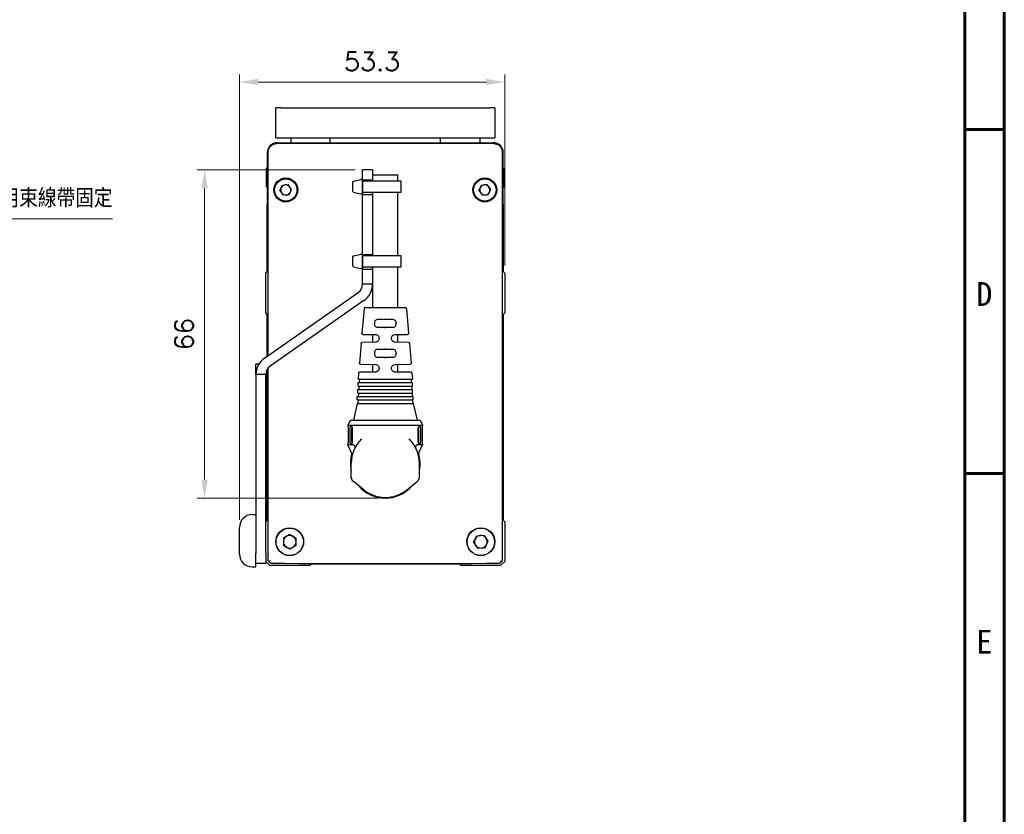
# Model space of a CAD drawing. Header units: inches. Extents: x 0 to 6721, y -3375 to 1330.
# Tile 165 of 198: x 5783 to 5981, y -1384 to -1224. Entities that reach past the tile are written whole.
import ezdxf

# ---------------------------------------------------------------- set-up
doc = ezdxf.new("R2010")
doc.units = ezdxf.units.IN
doc.header["$MEASUREMENT"] = 0
for name, color, linetype, lineweight in [('AM_0', 7, 'Continuous', 30), ('AM_5', 3, 'Continuous', 15), ('可見 (ISO)', 7, 'Continuous', 25)]:
    doc.layers.add(name, color=color, linetype=linetype, lineweight=lineweight)
doc.layers.add('BORDER', color=7, linetype='Continuous')
doc.styles.add('尺寸標註', font='romans.shx', dxfattribs={"bigfont": 'CHINESET.SHX'})
doc.styles.add('標題欄', font='txt')
doc.dimstyles.new('CNS1.5', dxfattribs={"dimtxt": 3.75, "dimasz": 3.75, "dimexe": 1.5, "dimexo": 1.5, "dimgap": 2.25, "dimtad": 1, "dimtoh": 1, "dimdsep": 46, "dimtxsty": '尺寸標註', "dimcen": 0, "dimclrd": 2, "dimclre": 2, "dimclrt": 1, "dimadec": 0, "dimazin": 2, "dimtp": 0.1, "dimtm": 0.1, "dimtfac": 0.71, "dimtmove": 0, "dimatfit": 0, "dimfxl": 0, "dimlwd": 13, "dimlwe": 13, "dimarcsym": 0})
doc.dimstyles.new('CNS1.5$0', dxfattribs={"dimtxt": 3.75, "dimasz": 3.75, "dimexe": 1.5, "dimexo": 1.5, "dimgap": 2.25, "dimtad": 1, "dimtoh": 1, "dimdsep": 46, "dimtxsty": '尺寸標註', "dimcen": 0, "dimclrd": 2, "dimclre": 2, "dimclrt": 1, "dimadec": 0, "dimazin": 2, "dimtp": 0.1, "dimtm": 0.1, "dimtfac": 0.71, "dimtmove": 0, "dimatfit": 0, "dimfxl": 0, "dimlwd": 13, "dimlwe": 13, "dimarcsym": 0})

# ---------------------------------------------------------------- blocks, each defined once
blk = doc.blocks.new('A4-英文圖框-橫式')
at = {"layer": 'BORDER', "color": 123, "linetype": 'Continuous', "lineweight": 60, "ltscale": 25.4}
for p, q in [((2549.79, 183.5), (2549.79, -95.06)), ((2549.79, 43.16), (2555.09, 43.16)), ((2549.79, -2.91), (2555.09, -2.91))]:
    blk.add_line(p, q, dxfattribs=at)
blk.add_lwpolyline([(2151.7, 188.79), (2555.09, 188.79), (2555.09, -95.06), (2151.7, -95.06)], close=True, dxfattribs=at)
at = {"color": 3, "style": '標題欄'}
for s, p in [('D', (2551.33, 19.54)), ('E', (2551.33, -27.06))]:
    blk.add_text(s, height=3.18, dxfattribs=at).set_placement(p)
at = {"color": 60, "style": '標題欄'}
for s, p in [('D', (2551.33, 19.54)), ('E', (2551.33, -27.06))]:
    blk.add_text(s, height=3.18, dxfattribs=at).set_placement(p)
blk = doc.blocks.new('*D511')
at = {"layer": 'AM_5', "color": 2, "lineweight": 13}
for p, q in [((5827.64, -1324.93), (5827.64, -1235.42)), ((5880.94, -1273.82), (5880.94, -1235.42)), ((5831.39, -1236.92), (5877.19, -1236.92))]:
    blk.add_line(p, q, dxfattribs=at)
at = {"layer": 'AM_5', "color": 2}
for points in [[(5831.39, -1236.29), (5831.39, -1237.54), (5827.64, -1236.92)], [(5877.19, -1236.29), (5877.19, -1237.54), (5880.94, -1236.92)]]:
    blk.add_solid(points, dxfattribs=at)
at = {"layer": 'Defpoints', "color": 0}
for p in [(5880.94, -1236.92), (5880.94, -1275.32), (5827.64, -1326.43)]:
    blk.add_point(p, dxfattribs=at)
at = {"layer": 'AM_5', "color": 1, "insert": (5854.29, -1232.79), "char_height": 3.75, "attachment_point": 5, "style": '尺寸標註'}
blk.add_mtext('53.3', dxfattribs=at)
blk = doc.blocks.new('*D505')
at = {"layer": 'AM_5', "color": 2, "lineweight": 13}
for p, q in [((5850.87, -1254.56), (5819.15, -1254.56)), ((5820.65, -1316.82), (5820.65, -1258.31)), ((5855.44, -1320.57), (5819.15, -1320.57))]:
    blk.add_line(p, q, dxfattribs=at)
at = {"layer": 'AM_5', "color": 2}
for points in [[(5820.02, -1258.31), (5821.27, -1258.31), (5820.65, -1254.56)], [(5820.02, -1316.82), (5821.27, -1316.82), (5820.65, -1320.57)]]:
    blk.add_solid(points, dxfattribs=at)
at = {"layer": 'Defpoints', "color": 0}
for p in [(5820.65, -1254.56), (5852.37, -1254.56), (5856.94, -1320.57)]:
    blk.add_point(p, dxfattribs=at)
at = {"layer": 'AM_5', "color": 1, "insert": (5816.52, -1287.57), "char_height": 3.75, "attachment_point": 5, "rotation": 90, "style": '尺寸標註'}
blk.add_mtext('66', dxfattribs=at)

msp = doc.modelspace()

# ---------------------------------------------------------------- linework, layer by layer
for p, q in [((5850.371, -1257.173), (5850.371, -1258.773)), ((5850.612, -1256.879), (5852.012, -1256.534)), ((5852.371, -1256.828), (5852.371, -1259.118)), ((5850.586, -1259.061), (5851.986, -1259.406)), ((5850.612, -1271.879), (5852.012, -1271.534)), ((5852.371, -1271.828), (5852.371, -1274.118)), ((5850.371, -1272.173), (5850.371, -1273.773)), ((5850.586, -1274.061), (5851.986, -1274.406))]:
    msp.add_line(p, q)
for points in [[(5852.371, -1256.871), (5852.371, -1259.075), (5860.101, -1259.075), (5860.101, -1256.871)], [(5852.371, -1271.871), (5852.371, -1274.075), (5860.101, -1274.075), (5860.101, -1271.871)]]:
    msp.add_lwpolyline(points, close=True)
for centre, start, end in [((5850.671, -1257.173), 101.30993, 180), ((5852.071, -1256.828), 0, 101.30993), ((5850.671, -1258.773), 180, 253.67936), ((5852.071, -1259.118), 253.67936, 0), ((5850.671, -1272.173), 101.30993, 180), ((5852.071, -1271.828), 0, 101.30993), ((5850.671, -1273.773), 180, 253.67936), ((5852.071, -1274.118), 253.67936, 0)]:
    msp.add_arc(centre, 0.3, start, end)
at = {"layer": '可見 (ISO)'}
for p, q in [((5834.943, -1248.118), (5834.943, -1242.118)), ((5835.943, -1242.118), (5834.943, -1242.118)), ((5835.943, -1242.118), (5877.943, -1242.118)), ((5878.943, -1242.118), (5877.943, -1242.118)), ((5878.943, -1242.118), (5878.943, -1248.118)), ((5834.943, -1248.118), (5835.943, -1248.118)), ((5835.943, -1248.118), (5877.943, -1248.118)), ((5837.943, -1248.118), (5837.943, -1249.118)), ((5845.893, -1249.118), (5845.893, -1248.118)), ((5867.993, -1248.118), (5867.993, -1249.118)), ((5875.943, -1248.118), (5875.943, -1249.118)), ((5877.943, -1248.118), (5878.943, -1248.118)), ((5835.243, -1249.118), (5878.643, -1249.118)), ((5833.243, -1251.118), (5833.243, -1259.618)), ((5833.422, -1291.882), (5833.422, -1251.047)), ((5880.463, -1333.138), (5880.463, -1251.047)), ((5880.643, -1259.618), (5880.643, -1251.118)), ((5833.043, -1254.218), (5833.043, -1258.018)), ((5833.243, -1254.218), (5833.043, -1254.218)), ((5854.371, -1254.565), (5852.371, -1254.565)), ((5852.371, -1255.655), (5852.371, -1254.565)), ((5852.371, -1256.273), (5852.371, -1255.655)), ((5854.371, -1254.565), (5854.371, -1255.655)), ((5854.371, -1255.655), (5854.371, -1256.273)), ((5854.443, -1255.568), (5859.443, -1255.568)), ((5854.443, -1256.871), (5854.443, -1255.568)), ((5859.443, -1256.871), (5859.443, -1255.568)), ((5880.643, -1254.218), (5880.843, -1254.218)), ((5880.843, -1258.018), (5880.843, -1254.218)), ((5833.243, -1258.018), (5833.043, -1258.018)), ((5835.766, -1258.716), (5836.269, -1257.648)), ((5836.269, -1257.648), (5837.445, -1257.55)), ((5838.119, -1258.519), (5837.445, -1257.55)), ((5852.371, -1256.573), (5852.371, -1256.273)), ((5852.371, -1256.573), (5854.371, -1256.573)), ((5852.371, -1256.573), (5852.371, -1256.873)), ((5852.371, -1259.173), (5852.371, -1256.773)), ((5852.371, -1259.273), (5852.371, -1256.873)), ((5854.371, -1256.273), (5854.371, -1256.573)), ((5854.371, -1256.873), (5854.371, -1256.573)), ((5875.767, -1258.728), (5876.26, -1257.655)), ((5876.26, -1257.655), (5877.435, -1257.545)), ((5878.118, -1258.508), (5877.435, -1257.545)), ((5880.643, -1258.018), (5880.843, -1258.018)), ((5833.243, -1259.618), (5833.243, -1261.118)), ((5835.766, -1258.716), (5836.44, -1259.686)), ((5837.616, -1259.587), (5836.44, -1259.686)), ((5837.616, -1259.587), (5838.119, -1258.519)), ((5852.371, -1259.273), (5852.371, -1259.573)), ((5852.371, -1259.873), (5852.371, -1259.573)), ((5854.371, -1259.573), (5852.371, -1259.573)), ((5852.371, -1271.273), (5852.371, -1259.873)), ((5854.371, -1259.075), (5854.371, -1259.273)), ((5854.371, -1259.573), (5854.371, -1259.273)), ((5854.371, -1259.573), (5854.371, -1259.873)), ((5854.371, -1259.873), (5854.371, -1271.273)), ((5854.443, -1271.871), (5854.443, -1259.075)), ((5859.443, -1271.871), (5859.443, -1259.075)), ((5875.767, -1258.728), (5876.45, -1259.691)), ((5877.625, -1259.581), (5876.45, -1259.691)), ((5877.625, -1259.581), (5878.118, -1258.508)), ((5879.643, -1259.149), (5879.643, -1259.149)), ((5879.643, -1259.149), (5879.643, -1259.149)), ((5880.643, -1261.118), (5880.643, -1259.618)), ((5833.422, -1261.118), (5833.243, -1261.118)), ((5833.243, -1261.418), (5833.422, -1261.238)), ((5833.243, -1275.018), (5833.243, -1261.418)), ((5878.067, -1260.868), (5878.067, -1260.868)), ((5880.643, -1261.118), (5880.463, -1261.118)), ((5880.463, -1261.238), (5880.643, -1261.418)), ((5880.643, -1261.418), (5880.643, -1275.018)), ((5852.371, -1271.573), (5852.371, -1271.273)), ((5852.371, -1271.573), (5854.371, -1271.573)), ((5852.371, -1271.573), (5852.371, -1271.873)), ((5852.371, -1274.173), (5852.371, -1271.773)), ((5852.371, -1274.273), (5852.371, -1271.873)), ((5854.371, -1271.273), (5854.371, -1271.573)), ((5854.371, -1271.873), (5854.371, -1271.573)), ((5832.943, -1275.318), (5833.243, -1275.018)), ((5832.943, -1283.318), (5832.943, -1275.318)), ((5852.371, -1274.273), (5852.371, -1274.573)), ((5852.371, -1274.873), (5852.371, -1274.573)), ((5854.371, -1274.573), (5852.371, -1274.573)), ((5852.371, -1277.573), (5852.371, -1274.873)), ((5854.371, -1274.075), (5854.371, -1274.273)), ((5854.371, -1274.573), (5854.371, -1274.273)), ((5854.371, -1274.573), (5854.371, -1274.873)), ((5854.371, -1274.873), (5854.371, -1277.573)), ((5854.443, -1282.207), (5854.443, -1274.075)), ((5859.443, -1282.207), (5859.443, -1274.075)), ((5880.643, -1275.018), (5880.943, -1275.318)), ((5880.943, -1275.318), (5880.943, -1283.318)), ((5854.371, -1277.573), (5852.371, -1277.573)), ((5832.648, -1292.424), (5851.518, -1279.211)), ((5852.665, -1280.849), (5833.795, -1294.062)), ((5833.243, -1283.618), (5832.943, -1283.318)), ((5833.243, -1292.007), (5833.243, -1283.618)), ((5852.67, -1282.482), (5852.258, -1287.429)), ((5852.969, -1282.207), (5860.916, -1282.207)), ((5861.215, -1282.482), (5861.627, -1287.429)), ((5880.943, -1283.318), (5880.643, -1283.618)), ((5880.643, -1283.618), (5880.643, -1324.996)), ((5854.76, -1285.41), (5854.76, -1285.484)), ((5856.943, -1284.454), (5856.943, -1284.671)), ((5856.943, -1284.671), (5856.943, -1284.686)), ((5859.125, -1285.41), (5859.125, -1285.484)), ((5852.455, -1287.645), (5854.953, -1287.68)), ((5854.443, -1289.221), (5854.443, -1287.673)), ((5856.943, -1286.225), (5856.943, -1286.208)), ((5856.943, -1286.408), (5856.943, -1286.225)), ((5858.932, -1287.68), (5861.431, -1287.645)), ((5859.443, -1289.221), (5859.443, -1287.673)), ((5852.091, -1289.435), (5851.759, -1293.422)), ((5854.953, -1289.214), (5852.288, -1289.251)), ((5855.693, -1288.43), (5855.693, -1288.464)), ((5858.193, -1288.464), (5858.193, -1288.43)), ((5861.597, -1289.251), (5858.932, -1289.214)), ((5861.794, -1289.435), (5862.126, -1293.422)), ((5854.76, -1291.41), (5854.76, -1291.484)), ((5856.943, -1290.667), (5856.943, -1290.686)), ((5859.125, -1291.403), (5859.125, -1291.484)), ((5831.527, -1293.618), (5830.943, -1293.618)), ((5830.943, -1294.618), (5830.943, -1293.618)), ((5851.956, -1293.638), (5854.953, -1293.68)), ((5854.443, -1295.221), (5854.443, -1293.673)), ((5856.943, -1292.229), (5856.943, -1292.208)), ((5856.943, -1292.412), (5856.943, -1292.229)), ((5858.932, -1293.68), (5861.929, -1293.638)), ((5859.443, -1295.221), (5859.443, -1293.673)), ((5830.943, -1295.618), (5830.943, -1294.618)), ((5830.943, -1295.7), (5830.943, -1295.618)), ((5830.943, -1295.618), (5830.943, -1295.618)), ((5830.943, -1295.7), (5830.943, -1331.618)), ((5832.943, -1295.7), (5830.943, -1295.7)), ((5832.943, -1331.618), (5832.943, -1295.7)), ((5833.243, -1324.996), (5833.243, -1294.647)), ((5833.422, -1333.138), (5833.422, -1294.401)), ((5851.591, -1295.441), (5851.493, -1296.628)), ((5854.953, -1295.214), (5851.788, -1295.258)), ((5855.693, -1294.43), (5855.693, -1294.464)), ((5858.193, -1294.464), (5858.193, -1294.43)), ((5862.097, -1295.258), (5858.932, -1295.214)), ((5862.294, -1295.441), (5862.393, -1296.628)), ((5851.493, -1296.628), (5862.393, -1296.628)), ((5851.493, -1297.328), (5862.393, -1297.328)), ((5851.493, -1298.028), (5851.493, -1297.328)), ((5851.76, -1296.628), (5851.711, -1297.328)), ((5862.125, -1296.628), (5862.174, -1297.328)), ((5862.393, -1298.028), (5862.393, -1297.328)), ((5851.443, -1298.728), (5862.443, -1298.728)), ((5851.443, -1299.428), (5851.443, -1298.728)), ((5851.443, -1299.428), (5862.443, -1299.428)), ((5851.493, -1298.028), (5862.393, -1298.028)), ((5851.564, -1299.428), (5851.515, -1300.128)), ((5851.662, -1298.028), (5851.613, -1298.728)), ((5862.223, -1298.028), (5862.272, -1298.728)), ((5862.321, -1299.428), (5862.37, -1300.128)), ((5862.443, -1299.428), (5862.443, -1298.728)), ((5851.318, -1301.528), (5850.568, -1304.868)), ((5851.318, -1300.128), (5862.568, -1300.128)), ((5851.318, -1300.828), (5851.318, -1300.128)), ((5851.318, -1300.828), (5862.568, -1300.828)), ((5851.318, -1301.528), (5862.568, -1301.528)), ((5851.466, -1300.828), (5851.418, -1301.528)), ((5862.419, -1300.828), (5862.468, -1301.528)), ((5862.568, -1300.828), (5862.568, -1300.128)), ((5862.568, -1301.528), (5863.318, -1304.868)), ((5849.943, -1304.868), (5849.443, -1305.868)), ((5849.943, -1304.868), (5863.943, -1304.868)), ((5863.943, -1304.868), (5864.443, -1305.868)), ((5849.443, -1305.868), (5864.443, -1305.868)), ((5849.443, -1305.868), (5849.443, -1306.068)), ((5849.459, -1306.568), (5849.459, -1309.168)), ((5849.871, -1309.168), (5849.871, -1306.568)), ((5850.19, -1309.168), (5850.19, -1306.568)), ((5850.309, -1306.568), (5850.309, -1309.168)), ((5863.576, -1309.168), (5863.576, -1306.568)), ((5863.695, -1309.168), (5863.695, -1306.568)), ((5864.014, -1306.568), (5864.014, -1309.168)), ((5864.426, -1309.168), (5864.426, -1306.568)), ((5864.443, -1305.868), (5864.443, -1306.068)), ((5853.148, -1307.973), (5853.148, -1307.973)), ((5860.737, -1307.973), (5860.737, -1307.973)), ((5849.443, -1309.668), (5849.443, -1309.868)), ((5850.58, -1309.868), (5849.443, -1309.868)), ((5850.182, -1311.466), (5849.443, -1309.868)), ((5851.178, -1309.868), (5851.178, -1309.868)), ((5862.707, -1309.868), (5862.707, -1309.868)), ((5864.443, -1309.868), (5863.305, -1309.868)), ((5863.703, -1311.466), (5864.443, -1309.868)), ((5864.443, -1309.668), (5864.443, -1309.868)), ((5850.093, -1316.386), (5850.093, -1313.568)), ((5863.793, -1316.386), (5863.793, -1313.568)), ((5852.673, -1318.925), (5850.469, -1317.168)), ((5861.212, -1318.925), (5863.416, -1317.168)), ((5830.203, -1323.868), (5830.943, -1323.868)), ((5832.943, -1325.296), (5833.243, -1324.996)), ((5880.643, -1324.996), (5880.943, -1325.296)), ((5880.943, -1325.296), (5880.943, -1333.296)), ((5827.643, -1331.808), (5827.643, -1326.428)), ((5875.739, -1326.411), (5875.739, -1326.411)), ((5837.743, -1327.84), (5836.463, -1328.579)), ((5836.463, -1328.579), (5836.463, -1330.057)), ((5837.743, -1327.84), (5839.023, -1328.579)), ((5839.023, -1330.057), (5839.023, -1328.579)), ((5873.217, -1328.914), (5873.217, -1328.914)), ((5874.669, -1329.436), (5875.304, -1328.101)), ((5875.304, -1328.101), (5876.777, -1327.983)), ((5877.616, -1329.2), (5876.777, -1327.983)), ((5876.981, -1330.535), (5877.616, -1329.2)), ((5837.743, -1330.796), (5836.463, -1330.057)), ((5839.023, -1330.057), (5837.743, -1330.796)), ((5874.669, -1329.436), (5875.508, -1330.653)), ((5876.981, -1330.535), (5875.508, -1330.653)), ((5830.943, -1333.618), (5830.943, -1331.618)), ((5832.943, -1331.618), (5832.943, -1333.618)), ((5830.203, -1334.368), (5830.943, -1334.368)), ((5830.943, -1333.618), (5832.943, -1333.618)), ((5830.943, -1334.368), (5830.943, -1333.618)), ((5833.765, -1334.118), (5832.943, -1333.296)), ((5841.765, -1334.118), (5833.765, -1334.118)), ((5842.065, -1333.818), (5841.765, -1334.118)), ((5871.82, -1333.818), (5842.065, -1333.818)), ((5872.12, -1334.118), (5871.82, -1333.818)), ((5880.12, -1334.118), (5872.12, -1334.118)), ((5880.943, -1333.296), (5880.12, -1334.118))]:
    msp.add_line(p, q, dxfattribs=at)
for centre, radius in [((5836.943, -1258.618), 2.4), ((5836.943, -1258.618), 2.25), ((5876.943, -1258.618), 2.4), ((5876.943, -1258.618), 2.25), ((5837.743, -1329.318), 2.8), ((5837.743, -1329.318), 2.75), ((5876.143, -1329.318), 2.8), ((5876.143, -1329.318), 2.75)]:
    msp.add_circle(centre, radius, dxfattribs=at)
for centre, radius, start, end in [((5835.243, -1251.118), 2, 90, 180), ((5878.643, -1251.118), 2, 0, 90), ((5836.943, -1258.618), 1.022, 94.78831, 154.78831), ((5836.943, -1258.618), 1.022, 34.78831, 94.78831), ((5836.943, -1258.618), 1.022, 334.78831, 34.78831), ((5876.943, -1258.618), 1.022, 95.33838, 155.33838), ((5876.943, -1258.618), 1.022, 35.33838, 95.33838), ((5876.943, -1258.618), 1.022, 335.33838, 35.33838), ((5836.943, -1258.618), 1.022, 154.78831, 214.78831), ((5836.943, -1258.618), 1.022, 214.78831, 274.78831), ((5836.943, -1258.618), 1.022, 274.78831, 334.78831), ((5876.943, -1258.618), 1.022, 155.33838, 215.33838), ((5876.943, -1258.618), 1.022, 215.33838, 275.33838), ((5876.943, -1258.618), 1.022, 275.33838, 335.33838), ((5837.943, -1264.118), 3.25, 87.18087, 87.18134), ((5850.371, -1277.573), 2, 305, 0), ((5850.371, -1277.573), 4, 305, 0), ((5852.969, -1282.507), 0.3, 90, 175.2432), ((5860.916, -1282.507), 0.3, 4.7568, 90), ((5834.943, -1295.7), 4, 125, 180), ((5834.943, -1295.7), 2, 125, 180), ((5856.943, -1313.568), 6.85, 134.24562, 180), ((5856.943, -1313.568), 6.85, 0, 45.75438), ((5856.943, -1313.568), 7, 163.55747, 191.88264), ((5856.943, -1313.568), 7, 348.11736, 16.44361), ((5851.093, -1316.386), 1, 180, 231.44505), ((5862.793, -1316.386), 1, 308.55495, 0), ((5856.943, -1313.568), 7, 219.56242, 320.43758), ((5856.943, -1313.568), 6.85, 231.44505, 308.55495), ((5830.203, -1326.428), 2.56, 90, 180), ((5837.743, -1329.318), 1.28, 120, 180), ((5837.743, -1329.318), 1.28, 180, 240), ((5837.743, -1329.318), 1.28, 60, 120), ((5837.743, -1329.318), 1.28, 0, 60), ((5837.743, -1329.318), 1.28, 300, 0), ((5876.143, -1329.318), 1.28, 154.57725, 214.57725), ((5876.143, -1329.318), 1.28, 94.57725, 154.57725), ((5876.143, -1329.318), 1.28, 34.57725, 94.57725), ((5876.143, -1329.318), 1.28, 334.57725, 34.57725), ((5837.743, -1329.318), 1.28, 240, 300), ((5876.143, -1329.318), 1.28, 214.57725, 274.57725), ((5876.143, -1329.318), 1.28, 274.57725, 334.57725), ((5830.203, -1331.808), 2.56, 180, 270)]:
    msp.add_arc(centre, radius, start, end, dxfattribs=at)
for centre, major_axis, ratio, start_param, end_param in [((5835.166, -1249.792), (-0.002, 0.5), 0.2392963, 6.2652097, 6.2831854), ((5854.37, -1250.464), (-79.567, -0.039), 0.0153068, 4.6800434, 4.9561374), ((5859.515, -1250.464), (-79.567, 0.039), 0.0153068, 4.4686406, 4.7447346), ((5878.719, -1249.792), (0.002, 0.5), 0.2392963, 0, 0.0179756), ((5856.942, -1284.708), (2.5, -0.035), 0.0087257, 1.5707818, 2.2327913), ((5856.943, -1284.708), (2.5, 0.035), 0.0087257, 0.9088014, 1.5708108), ((5856.942, -1286.186), (-2.5, -0.035), 0.0087257, 0.9088014, 1.5708108), ((5856.943, -1286.186), (-2.5, 0.035), 0.0087257, 1.5707818, 2.2327913), ((5856.942, -1290.708), (2.5, -0.035), 0.0087257, 1.5707818, 2.2327913), ((5856.943, -1290.708), (2.5, 0.044), 0.0087242, 0.9086288, 1.570644), ((5856.942, -1292.186), (-2.5, -0.035), 0.0087257, 0.9088014, 1.5708108), ((5856.943, -1292.186), (-2.5, 0.035), 0.0087257, 1.5707818, 2.2327913), ((5833.922, -1333.638), (-0.5, 0.5), 0.0174471, 0.0174613, 0.9143916), ((5833.922, -1333.139), (-0.496, -0.492), 0.1294503, 4.8405104, 5.2588381), ((5879.963, -1333.139), (-0.496, 0.492), 0.1294503, 4.1659398, 4.5842676), ((5879.963, -1333.638), (0.5, 0.5), 0.0174471, 5.3687937, 6.265724), ((5856.943, -1332.102), (-90.987, 0), 0.0174524, 1.3150087, 1.826584)]:
    msp.add_ellipse(centre, major_axis=major_axis, ratio=ratio, start_param=start_param, end_param=end_param, dxfattribs=at)
for points, knots in [([(5833.422, -1251.047), (5833.422, -1250.864), (5833.452, -1250.679), (5833.566, -1250.326), (5833.654, -1250.155), (5833.82, -1249.93), (5833.881, -1249.859), (5834.085, -1249.659), (5834.246, -1249.546), (5834.592, -1249.38), (5834.78, -1249.326), (5835.034, -1249.296), (5835.099, -1249.292), (5835.164, -1249.292)], [0, 0, 0, 0, 0.05494269, 0.05494269, 0.11138745, 0.11138745, 0.13943368, 0.13943368, 0.19774962, 0.19774962, 0.25582216, 0.25582216, 0.27565889, 0.27565889, 0.27565889, 0.27565889]), ([(5878.721, -1249.292), (5878.911, -1249.293), (5879.103, -1249.326), (5879.464, -1249.45), (5879.638, -1249.545), (5879.94, -1249.782), (5880.073, -1249.927), (5880.282, -1250.248), (5880.361, -1250.428), (5880.444, -1250.754), (5880.463, -1250.901), (5880.463, -1251.047)], [0, 0, 0, 0, 0.05790911, 0.05790911, 0.11627923, 0.11627923, 0.17432168, 0.17432168, 0.23175899, 0.23175899, 0.27554134, 0.27554134, 0.27554134, 0.27554134]), ([(5855.406, -1284.669), (5855.271, -1284.669), (5855.128, -1284.695), (5854.974, -1284.794), (5854.919, -1284.85), (5854.843, -1284.971), (5854.811, -1285.049), (5854.77, -1285.223), (5854.76, -1285.319), (5854.76, -1285.41)], [1.02693899, 1.02693899, 1.02693899, 1.02693899, 1.07774763, 1.07774763, 1.10472953, 1.10472953, 1.13199978, 1.13199978, 1.15927002, 1.15927002, 1.15927002, 1.15927002]), ([(5854.76, -1285.484), (5854.76, -1285.575), (5854.77, -1285.671), (5854.811, -1285.846), (5854.843, -1285.924), (5854.919, -1286.045), (5854.974, -1286.1), (5855.128, -1286.199), (5855.271, -1286.225), (5855.406, -1286.225)], [0, 0, 0, 0, 0.0273214, 0.0273214, 0.0546428, 0.0546428, 0.08158389, 0.08158389, 0.13233589, 0.13233589, 0.13233589, 0.13233589]), ([(5859.125, -1285.41), (5859.125, -1285.319), (5859.115, -1285.223), (5859.074, -1285.049), (5859.043, -1284.971), (5858.966, -1284.85), (5858.911, -1284.794), (5858.757, -1284.695), (5858.614, -1284.669), (5858.479, -1284.669)], [0.57963504, 0.57963504, 0.57963504, 0.57963504, 0.60690528, 0.60690528, 0.63417553, 0.63417553, 0.66115743, 0.66115743, 0.71196607, 0.71196607, 0.71196607, 0.71196607]), ([(5858.479, -1286.225), (5858.614, -1286.225), (5858.757, -1286.199), (5858.911, -1286.1), (5858.966, -1286.045), (5859.042, -1285.924), (5859.074, -1285.846), (5859.115, -1285.671), (5859.125, -1285.575), (5859.125, -1285.484)], [0.44729914, 0.44729914, 0.44729914, 0.44729914, 0.49805114, 0.49805114, 0.52499224, 0.52499224, 0.55231364, 0.55231364, 0.57963504, 0.57963504, 0.57963504, 0.57963504]), ([(5852.455, -1287.645), (5852.442, -1287.645), (5852.429, -1287.644), (5852.391, -1287.636), (5852.365, -1287.625), (5852.322, -1287.595), (5852.303, -1287.575), (5852.274, -1287.53), (5852.264, -1287.504), (5852.257, -1287.462), (5852.257, -1287.445), (5852.258, -1287.429)], [0, 0, 0, 0, 0.003801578, 0.003801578, 0.011767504, 0.011767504, 0.019733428, 0.019733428, 0.027699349, 0.027699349, 0.032618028, 0.032618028, 0.032618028, 0.032618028]), ([(5854.953, -1287.68), (5855.044, -1287.681), (5855.138, -1287.7), (5855.225, -1287.735), (5855.312, -1287.771), (5855.395, -1287.824), (5855.465, -1287.892), (5855.535, -1287.96), (5855.593, -1288.044), (5855.632, -1288.136), (5855.672, -1288.228), (5855.693, -1288.329), (5855.693, -1288.43)], [0, 0, 0, 0, 0.25, 0.25, 0.25, 0.5, 0.5, 0.5, 0.75, 0.75, 0.75, 1, 1, 1, 1]), ([(5858.193, -1288.43), (5858.193, -1288.224), (5858.279, -1288.029), (5858.562, -1287.755), (5858.749, -1287.683), (5858.932, -1287.68)], [0, 0, 0, 0, 0.5, 0.5, 1, 1, 1, 1]), ([(5861.627, -1287.429), (5861.629, -1287.45), (5861.627, -1287.472), (5861.617, -1287.514), (5861.608, -1287.534), (5861.585, -1287.571), (5861.57, -1287.587), (5861.536, -1287.615), (5861.517, -1287.626), (5861.486, -1287.637), (5861.476, -1287.64), (5861.453, -1287.644), (5861.442, -1287.645), (5861.431, -1287.645)], [0, 0, 0, 0, 0.006414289, 0.006414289, 0.012918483, 0.012918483, 0.019419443, 0.019419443, 0.02592052, 0.02592052, 0.029248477, 0.029248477, 0.032674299, 0.032674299, 0.032674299, 0.032674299]), ([(5852.091, -1289.435), (5852.093, -1289.413), (5852.098, -1289.392), (5852.115, -1289.352), (5852.127, -1289.334), (5852.156, -1289.301), (5852.174, -1289.287), (5852.211, -1289.266), (5852.232, -1289.259), (5852.265, -1289.252), (5852.276, -1289.251), (5852.288, -1289.251)], [0, 0, 0, 0, 0.006422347, 0.006422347, 0.012926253, 0.012926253, 0.019427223, 0.019427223, 0.0259283, 0.0259283, 0.029357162, 0.029357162, 0.029357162, 0.029357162]), ([(5855.693, -1288.464), (5855.693, -1288.564), (5855.672, -1288.665), (5855.633, -1288.756), (5855.595, -1288.848), (5855.537, -1288.932), (5855.466, -1289.001), (5855.396, -1289.07), (5855.313, -1289.123), (5855.224, -1289.159), (5855.136, -1289.195), (5855.043, -1289.213), (5854.953, -1289.214)], [0, 0, 0, 0, 0.25, 0.25, 0.25, 0.5, 0.5, 0.5, 0.75, 0.75, 0.75, 1, 1, 1, 1]), ([(5858.932, -1289.214), (5858.842, -1289.213), (5858.748, -1289.195), (5858.66, -1289.159), (5858.572, -1289.123), (5858.488, -1289.069), (5858.418, -1289), (5858.348, -1288.932), (5858.29, -1288.847), (5858.252, -1288.756), (5858.213, -1288.664), (5858.193, -1288.563), (5858.193, -1288.464)], [0, 0, 0, 0, 0.25, 0.25, 0.25, 0.5, 0.5, 0.5, 0.75, 0.75, 0.75, 1, 1, 1, 1]), ([(5861.597, -1289.251), (5861.605, -1289.251), (5861.612, -1289.252), (5861.626, -1289.254), (5861.634, -1289.255), (5861.654, -1289.26), (5861.667, -1289.264), (5861.704, -1289.281), (5861.726, -1289.298), (5861.761, -1289.337), (5861.775, -1289.361), (5861.789, -1289.402), (5861.793, -1289.418), (5861.794, -1289.435)], [0, 0, 0, 0, 0.002187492, 0.002187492, 0.004348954, 0.004348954, 0.008496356, 0.008496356, 0.016462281, 0.016462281, 0.024428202, 0.024428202, 0.029346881, 0.029346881, 0.029346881, 0.029346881]), ([(5855.406, -1290.669), (5855.271, -1290.669), (5855.128, -1290.695), (5854.974, -1290.794), (5854.919, -1290.85), (5854.843, -1290.971), (5854.811, -1291.049), (5854.77, -1291.223), (5854.76, -1291.319), (5854.76, -1291.41)], [1.02693899, 1.02693899, 1.02693899, 1.02693899, 1.07774763, 1.07774763, 1.10472953, 1.10472953, 1.13199978, 1.13199978, 1.15927002, 1.15927002, 1.15927002, 1.15927002]), ([(5854.76, -1291.484), (5854.76, -1291.575), (5854.77, -1291.671), (5854.811, -1291.846), (5854.843, -1291.924), (5854.919, -1292.045), (5854.974, -1292.1), (5855.128, -1292.199), (5855.271, -1292.225), (5855.406, -1292.225)], [0, 0, 0, 0, 0.0273214, 0.0273214, 0.0546428, 0.0546428, 0.08158389, 0.08158389, 0.13233589, 0.13233589, 0.13233589, 0.13233589]), ([(5856.942, -1290.45), (5856.942, -1290.451), (5856.942, -1290.463), (5856.942, -1290.489), (5856.942, -1290.499), (5856.942, -1290.53), (5856.942, -1290.55), (5856.942, -1290.592), (5856.942, -1290.611), (5856.942, -1290.64), (5856.943, -1290.65), (5856.943, -1290.663), (5856.943, -1290.666), (5856.943, -1290.667)], [0, 0, 0, 0, 0.0002916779, 0.0002916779, 0.0004756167, 0.0004756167, 0.0008656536, 0.0008656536, 0.0013387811, 0.0013387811, 0.0017364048, 0.0017364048, 0.0021021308, 0.0021021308, 0.0021021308, 0.0021021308]), ([(5859.125, -1291.403), (5859.125, -1291.312), (5859.115, -1291.216), (5859.074, -1291.042), (5859.043, -1290.964), (5858.967, -1290.843), (5858.911, -1290.787), (5858.757, -1290.688), (5858.614, -1290.663), (5858.479, -1290.664)], [0.57965845, 0.57965845, 0.57965845, 0.57965845, 0.60690808, 0.60690808, 0.63415772, 0.63415772, 0.66112017, 0.66112017, 0.71191188, 0.71191188, 0.71191188, 0.71191188]), ([(5858.479, -1292.225), (5858.614, -1292.225), (5858.757, -1292.199), (5858.911, -1292.1), (5858.966, -1292.045), (5859.042, -1291.924), (5859.074, -1291.846), (5859.115, -1291.671), (5859.125, -1291.575), (5859.125, -1291.484)], [0.44729914, 0.44729914, 0.44729914, 0.44729914, 0.49805114, 0.49805114, 0.52499224, 0.52499224, 0.55231364, 0.55231364, 0.57963504, 0.57963504, 0.57963504, 0.57963504]), ([(5851.956, -1293.638), (5851.943, -1293.638), (5851.93, -1293.637), (5851.892, -1293.629), (5851.867, -1293.618), (5851.823, -1293.588), (5851.804, -1293.568), (5851.775, -1293.523), (5851.766, -1293.497), (5851.759, -1293.455), (5851.758, -1293.438), (5851.759, -1293.422)], [0, 0, 0, 0, 0.003801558, 0.003801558, 0.011767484, 0.011767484, 0.019733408, 0.019733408, 0.02769933, 0.02769933, 0.032618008, 0.032618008, 0.032618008, 0.032618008]), ([(5854.953, -1293.68), (5855.046, -1293.681), (5855.14, -1293.7), (5855.228, -1293.736), (5855.315, -1293.772), (5855.398, -1293.826), (5855.468, -1293.895), (5855.537, -1293.963), (5855.594, -1294.046), (5855.633, -1294.138), (5855.672, -1294.229), (5855.693, -1294.33), (5855.693, -1294.43)], [0, 0, 0, 0, 0.25, 0.25, 0.25, 0.5, 0.5, 0.5, 0.75, 0.75, 0.75, 1, 1, 1, 1]), ([(5858.193, -1294.43), (5858.193, -1294.226), (5858.278, -1294.031), (5858.558, -1293.757), (5858.747, -1293.683), (5858.932, -1293.68)], [0, 0, 0, 0, 0.5, 0.5, 1, 1, 1, 1]), ([(5862.126, -1293.422), (5862.128, -1293.443), (5862.126, -1293.465), (5862.116, -1293.507), (5862.107, -1293.527), (5862.084, -1293.564), (5862.069, -1293.58), (5862.035, -1293.608), (5862.016, -1293.619), (5861.985, -1293.63), (5861.974, -1293.633), (5861.952, -1293.637), (5861.941, -1293.638), (5861.929, -1293.638)], [0, 0, 0, 0, 0.006414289, 0.006414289, 0.012918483, 0.012918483, 0.019419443, 0.019419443, 0.02592052, 0.02592052, 0.029248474, 0.029248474, 0.032674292, 0.032674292, 0.032674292, 0.032674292]), ([(5851.591, -1295.441), (5851.593, -1295.42), (5851.598, -1295.399), (5851.615, -1295.359), (5851.627, -1295.341), (5851.656, -1295.308), (5851.674, -1295.294), (5851.711, -1295.273), (5851.732, -1295.266), (5851.765, -1295.259), (5851.776, -1295.258), (5851.788, -1295.258)], [0, 0, 0, 0, 0.006422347, 0.006422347, 0.012926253, 0.012926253, 0.019427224, 0.019427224, 0.0259283, 0.0259283, 0.029357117, 0.029357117, 0.029357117, 0.029357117]), ([(5855.693, -1294.464), (5855.693, -1294.563), (5855.672, -1294.663), (5855.634, -1294.755), (5855.596, -1294.846), (5855.539, -1294.93), (5855.468, -1294.999), (5855.398, -1295.068), (5855.316, -1295.122), (5855.227, -1295.158), (5855.138, -1295.194), (5855.045, -1295.213), (5854.953, -1295.214)], [0, 0, 0, 0, 0.25, 0.25, 0.25, 0.5, 0.5, 0.5, 0.75, 0.75, 0.75, 1, 1, 1, 1]), ([(5858.932, -1295.214), (5858.84, -1295.213), (5858.746, -1295.194), (5858.658, -1295.158), (5858.569, -1295.122), (5858.486, -1295.067), (5858.416, -1294.998), (5858.346, -1294.929), (5858.289, -1294.845), (5858.251, -1294.754), (5858.212, -1294.662), (5858.193, -1294.563), (5858.193, -1294.464)], [0, 0, 0, 0, 0.25, 0.25, 0.25, 0.5, 0.5, 0.5, 0.75, 0.75, 0.75, 1, 1, 1, 1]), ([(5862.097, -1295.258), (5862.105, -1295.258), (5862.112, -1295.259), (5862.126, -1295.26), (5862.133, -1295.262), (5862.154, -1295.267), (5862.167, -1295.271), (5862.204, -1295.288), (5862.226, -1295.305), (5862.261, -1295.344), (5862.275, -1295.368), (5862.289, -1295.409), (5862.292, -1295.425), (5862.294, -1295.441)], [0, 0, 0, 0, 0.002187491, 0.002187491, 0.004348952, 0.004348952, 0.008496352, 0.008496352, 0.016462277, 0.016462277, 0.024428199, 0.024428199, 0.029346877, 0.029346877, 0.029346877, 0.029346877]), ([(5849.443, -1306.068), (5849.443, -1306.068), (5849.443, -1306.08), (5849.447, -1306.131), (5849.449, -1306.17), (5849.453, -1306.259), (5849.455, -1306.315), (5849.458, -1306.438), (5849.459, -1306.505), (5849.459, -1306.568)], [0.075361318, 0.075361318, 0.075361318, 0.075361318, 0.094201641, 0.094201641, 0.113041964, 0.113041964, 0.1318823, 0.1318823, 0.150722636, 0.150722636, 0.150722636, 0.150722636]), ([(5849.871, -1306.568), (5849.871, -1306.504), (5849.876, -1306.437), (5849.895, -1306.313), (5849.909, -1306.258), (5849.942, -1306.169), (5849.964, -1306.13), (5850.014, -1306.08), (5850.042, -1306.068), (5850.096, -1306.068), (5850.126, -1306.08), (5850.184, -1306.131), (5850.211, -1306.169), (5850.256, -1306.257), (5850.275, -1306.312), (5850.302, -1306.435), (5850.309, -1306.503), (5850.309, -1306.568)], [0, 0, 0, 0, 0.01909951, 0.01909951, 0.03819901, 0.03819901, 0.05824073, 0.05824073, 0.07828245, 0.07828245, 0.09866717, 0.09866717, 0.11905189, 0.11905189, 0.13839006, 0.13839006, 0.15772823, 0.15772823, 0.15772823, 0.15772823]), ([(5850.241, -1306.229), (5850.226, -1306.27), (5850.214, -1306.32), (5850.195, -1306.436), (5850.19, -1306.504), (5850.19, -1306.568)], [0.280686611, 0.280686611, 0.280686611, 0.280686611, 0.297739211, 0.297739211, 0.316864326, 0.316864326, 0.316864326, 0.316864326]), ([(5863.576, -1306.568), (5863.576, -1306.503), (5863.583, -1306.435), (5863.61, -1306.312), (5863.63, -1306.257), (5863.674, -1306.169), (5863.701, -1306.131), (5863.759, -1306.08), (5863.789, -1306.068), (5863.843, -1306.068), (5863.871, -1306.08), (5863.921, -1306.13), (5863.943, -1306.169), (5863.977, -1306.258), (5863.991, -1306.313), (5864.009, -1306.437), (5864.014, -1306.504), (5864.014, -1306.568)], [0, 0, 0, 0, 0.01933817, 0.01933817, 0.03867634, 0.03867634, 0.05906106, 0.05906106, 0.07944578, 0.07944578, 0.0994875, 0.0994875, 0.11952922, 0.11952922, 0.13862872, 0.13862872, 0.15772823, 0.15772823, 0.15772823, 0.15772823]), ([(5863.695, -1306.568), (5863.695, -1306.504), (5863.69, -1306.436), (5863.671, -1306.32), (5863.659, -1306.27), (5863.644, -1306.229)], [0.158427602, 0.158427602, 0.158427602, 0.158427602, 0.177552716, 0.177552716, 0.194605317, 0.194605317, 0.194605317, 0.194605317]), ([(5864.426, -1306.568), (5864.426, -1306.505), (5864.427, -1306.438), (5864.43, -1306.315), (5864.432, -1306.259), (5864.436, -1306.17), (5864.439, -1306.131), (5864.442, -1306.08), (5864.443, -1306.068), (5864.443, -1306.068)], [0, 0, 0, 0, 0.018840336, 0.018840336, 0.037680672, 0.037680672, 0.056520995, 0.056520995, 0.075361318, 0.075361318, 0.075361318, 0.075361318]), ([(5849.459, -1309.168), (5849.459, -1309.231), (5849.458, -1309.298), (5849.455, -1309.421), (5849.453, -1309.477), (5849.449, -1309.566), (5849.447, -1309.604), (5849.443, -1309.655), (5849.443, -1309.668), (5849.443, -1309.668)], [0.150722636, 0.150722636, 0.150722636, 0.150722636, 0.169562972, 0.169562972, 0.188403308, 0.188403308, 0.207243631, 0.207243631, 0.226083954, 0.226083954, 0.226083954, 0.226083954]), ([(5850.309, -1309.168), (5850.309, -1309.23), (5850.303, -1309.297), (5850.277, -1309.417), (5850.258, -1309.471), (5850.215, -1309.562), (5850.187, -1309.602), (5850.127, -1309.655), (5850.097, -1309.668), (5850.041, -1309.668), (5850.013, -1309.655), (5849.963, -1309.603), (5849.94, -1309.564), (5849.907, -1309.473), (5849.894, -1309.418), (5849.876, -1309.297), (5849.871, -1309.23), (5849.871, -1309.168)], [0.15772076, 0.15772076, 0.15772076, 0.15772076, 0.17651774, 0.17651774, 0.19531472, 0.19531472, 0.2162376, 0.2162376, 0.23716049, 0.23716049, 0.25756711, 0.25756711, 0.27797373, 0.27797373, 0.29670763, 0.29670763, 0.31544152, 0.31544152, 0.31544152, 0.31544152]), ([(5850.19, -1309.168), (5850.19, -1309.23), (5850.195, -1309.297), (5850.213, -1309.414), (5850.226, -1309.465), (5850.241, -1309.507)], [0, 0, 0, 0, 0.018724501, 0.018724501, 0.036164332, 0.036164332, 0.036164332, 0.036164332]), ([(5864.014, -1309.168), (5864.014, -1309.23), (5864.009, -1309.297), (5863.991, -1309.418), (5863.978, -1309.473), (5863.945, -1309.564), (5863.922, -1309.603), (5863.872, -1309.655), (5863.844, -1309.668), (5863.788, -1309.668), (5863.758, -1309.655), (5863.699, -1309.602), (5863.67, -1309.562), (5863.627, -1309.471), (5863.608, -1309.417), (5863.582, -1309.297), (5863.576, -1309.23), (5863.576, -1309.168)], [0.15772076, 0.15772076, 0.15772076, 0.15772076, 0.17645465, 0.17645465, 0.19518854, 0.19518854, 0.21559516, 0.21559516, 0.23600179, 0.23600179, 0.25692467, 0.25692467, 0.27784756, 0.27784756, 0.29664454, 0.29664454, 0.31544152, 0.31544152, 0.31544152, 0.31544152]), ([(5863.644, -1309.507), (5863.659, -1309.465), (5863.672, -1309.414), (5863.69, -1309.297), (5863.695, -1309.23), (5863.695, -1309.168)], [0.12226327, 0.12226327, 0.12226327, 0.12226327, 0.139703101, 0.139703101, 0.158427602, 0.158427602, 0.158427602, 0.158427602]), ([(5864.443, -1309.668), (5864.443, -1309.668), (5864.442, -1309.655), (5864.439, -1309.604), (5864.436, -1309.566), (5864.432, -1309.477), (5864.43, -1309.421), (5864.427, -1309.298), (5864.426, -1309.231), (5864.426, -1309.168)], [0.226083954, 0.226083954, 0.226083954, 0.226083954, 0.244924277, 0.244924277, 0.2637646, 0.2637646, 0.282604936, 0.282604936, 0.301445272, 0.301445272, 0.301445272, 0.301445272]), ([(5850.254, -1312.091), (5850.254, -1312.092), (5850.253, -1312.092), (5850.253, -1312.092), (5850.253, -1312.092), (5850.253, -1312.092), (5850.253, -1312.093), (5850.253, -1312.094), (5850.253, -1312.094), (5850.253, -1312.096), (5850.252, -1312.096), (5850.252, -1312.098), (5850.252, -1312.098), (5850.252, -1312.098), (5850.252, -1312.098), (5850.252, -1312.097), (5850.252, -1312.097), (5850.253, -1312.096), (5850.253, -1312.095), (5850.253, -1312.095), (5850.253, -1312.094), (5850.253, -1312.094), (5850.253, -1312.094), (5850.253, -1312.092), (5850.254, -1312.09), (5850.255, -1312.082), (5850.257, -1312.076), (5850.26, -1312.059), (5850.262, -1312.049), (5850.266, -1312.018), (5850.269, -1311.997), (5850.274, -1311.936), (5850.276, -1311.894), (5850.27, -1311.721), (5850.238, -1311.586), (5850.182, -1311.466)], [0, 0, 0, 0, 0.000292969, 0.000292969, 0.001269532, 0.001269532, 0.00322266, 0.00322266, 0.007128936, 0.007128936, 0.014941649, 0.014941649, 0.025539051, 0.025539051, 0.030589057, 0.030589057, 0.031581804, 0.031581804, 0.031829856, 0.031829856, 0.031952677, 0.031952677, 0.032075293, 0.032075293, 0.032567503, 0.032567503, 0.034521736, 0.034521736, 0.037656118, 0.037656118, 0.043904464, 0.043904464, 0.056226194, 0.056226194, 0.096055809, 0.096055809, 0.096055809, 0.096055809]), ([(5850.58, -1309.868), (5850.614, -1309.868), (5850.651, -1309.874), (5850.703, -1309.9), (5850.721, -1309.912), (5850.753, -1309.945), (5850.767, -1309.965), (5850.778, -1309.988)], [0.000003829, 0.000003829, 0.000003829, 0.000003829, 0.019270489, 0.019270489, 0.029540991, 0.029540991, 0.038873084, 0.038873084, 0.038873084, 0.038873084]), ([(5850.778, -1309.988), (5850.825, -1310.084), (5850.85, -1310.18), (5850.858, -1310.354), (5850.845, -1310.432), (5850.812, -1310.512), (5850.807, -1310.522), (5850.802, -1310.531)], [-0.070670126, -0.070670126, -0.070670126, -0.070670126, -0.032952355, -0.032952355, 0, 0, 0.004719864, 0.004719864, 0.004719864, 0.004719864]), ([(5863.107, -1309.988), (5863.06, -1310.084), (5863.035, -1310.18), (5863.027, -1310.354), (5863.04, -1310.431), (5863.073, -1310.512), (5863.078, -1310.522), (5863.083, -1310.531)], [0.000001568, 0.000001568, 0.000001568, 0.000001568, 0.037733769, 0.037733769, 0.070683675, 0.070683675, 0.075426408, 0.075426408, 0.075426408, 0.075426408]), ([(5863.107, -1309.988), (5863.118, -1309.965), (5863.132, -1309.945), (5863.164, -1309.912), (5863.182, -1309.9), (5863.234, -1309.874), (5863.271, -1309.868), (5863.305, -1309.868)], [0.000001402, 0.000001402, 0.000001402, 0.000001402, 0.00932853, 0.00932853, 0.019592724, 0.019592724, 0.03886697, 0.03886697, 0.03886697, 0.03886697]), ([(5863.703, -1311.466), (5863.657, -1311.564), (5863.628, -1311.67), (5863.61, -1311.831), (5863.609, -1311.885), (5863.613, -1311.966), (5863.616, -1311.993), (5863.621, -1312.03), (5863.622, -1312.04), (5863.625, -1312.057), (5863.626, -1312.065), (5863.628, -1312.074), (5863.628, -1312.076), (5863.629, -1312.079), (5863.629, -1312.081), (5863.63, -1312.083), (5863.63, -1312.084), (5863.63, -1312.086), (5863.631, -1312.086), (5863.631, -1312.089), (5863.631, -1312.09), (5863.631, -1312.091), (5863.632, -1312.091), (5863.632, -1312.091)], [0, 0, 0, 0, 0.032385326, 0.032385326, 0.048482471, 0.048482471, 0.05661557, 0.05661557, 0.059663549, 0.059663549, 0.061951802, 0.061951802, 0.062566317, 0.062566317, 0.062967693, 0.062967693, 0.063371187, 0.063371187, 0.063774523, 0.063774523, 0.065416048, 0.065416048, 0.066410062, 0.066410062, 0.066410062, 0.066410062]), ([(5863.632, -1312.093), (5863.632, -1312.093), (5863.632, -1312.093), (5863.631, -1312.088), (5863.629, -1312.08), (5863.626, -1312.066)], [0.074695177, 0.074695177, 0.074695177, 0.074695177, 0.086204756, 0.086204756, 0.126105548, 0.126105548, 0.126105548, 0.126105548]), ([(5833.922, -1333.638), (5833.922, -1333.639), (5833.919, -1333.637), (5833.909, -1333.629), (5833.901, -1333.622), (5833.873, -1333.596), (5833.849, -1333.574), (5833.792, -1333.519), (5833.76, -1333.487), (5833.688, -1333.418), (5833.649, -1333.379), (5833.61, -1333.34)], [0.000000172, 0.000000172, 0.000000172, 0.000000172, 0.008404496, 0.008404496, 0.017189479, 0.017189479, 0.032439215, 0.032439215, 0.047827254, 0.047827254, 0.064513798, 0.064513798, 0.064513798, 0.064513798]), ([(5880.275, -1333.34), (5880.236, -1333.379), (5880.197, -1333.418), (5880.126, -1333.487), (5880.093, -1333.519), (5880.036, -1333.574), (5880.012, -1333.596), (5879.984, -1333.622), (5879.976, -1333.628), (5879.966, -1333.637), (5879.963, -1333.639), (5879.963, -1333.638)], [0.000000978, 0.000000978, 0.000000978, 0.000000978, 0.016758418, 0.016758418, 0.032213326, 0.032213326, 0.047545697, 0.047545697, 0.056386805, 0.056386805, 0.064844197, 0.064844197, 0.064844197, 0.064844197])]:
    msp.add_open_spline(points, degree=3, knots=knots, dxfattribs=at)
msp.add_open_spline([(5850.855, -1310.275), (5850.855, -1310.275), (5850.855, -1310.275), (5850.855, -1310.275)], degree=3, dxfattribs=at)

# ---------------------------------------------------------------- block references
at = {"xscale": 1.5, "yscale": 1.5, "zscale": 1.5}
msp.add_blockref('A4-英文圖框-橫式', (2148.678, -1311.221), dxfattribs=at)

# ---------------------------------------------------------------- texts
at = {"layer": 'AM_0', "color": 1, "insert": (5802.145, -1262.163), "char_height": 3.75, "attachment_point": 9, "style": '尺寸標註'}
msp.add_mtext('使用束線帶固定', dxfattribs=at)

# ---------------------------------------------------------------- dimensions: what is measured, and where the dimension line sits
at = {"layer": 'AM_5'}
dim = msp.add_linear_dim(base=(5880.943, -1236.919), p1=(5827.643, -1326.428), p2=(5880.943, -1275.318), dimstyle='CNS1.5$0', dxfattribs=at)
dim.commit()
dim.dimension.update_dxf_attribs({"geometry": '*D511', "text_midpoint": (5854.293, -1232.794)})
dim = msp.add_linear_dim(base=(5820.648, -1254.565), p1=(5856.943, -1320.568), p2=(5852.371, -1254.565), angle=90, dimstyle='CNS1.5$0', override={"dimpost": ''}, dxfattribs=at)
dim.commit()
dim.dimension.update_dxf_attribs({"geometry": '*D505', "text_midpoint": (5816.523, -1287.566)})

# ---------------------------------------------------------------- leaders
at = {"layer": 'AM_0', "annotation_type": 0, "has_hookline": 1, "hookline_direction": 0, "text_width": 25.938}
msp.add_leader([(5756.809, -1258.077), (5770.207, -1264.413), (5773.957, -1264.413)], dimstyle='CNS1.5', dxfattribs=at)

doc.saveas('drawing.dxf')
